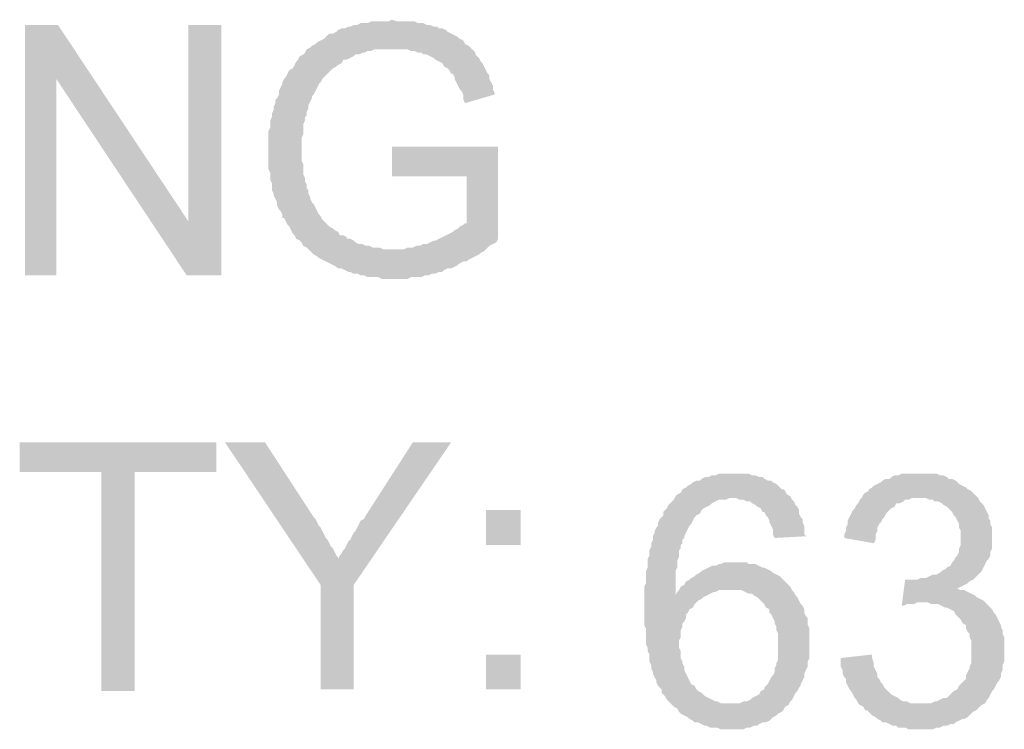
# Model space of a CAD drawing. Header units: millimetres. Extents: x 13115352 to 26511604, y 2875787 to 5794155.
# Tile 24 of 115: x 13122570 to 13123382, y 2887945 to 2888531. Entities that reach past the tile are written whole.
import ezdxf

# ---------------------------------------------------------------- set-up
doc = ezdxf.new("R2010")
doc.units = ezdxf.units.MM
doc.layers.get('0').update_dxf_attribs({"lineweight": 0})

msp = doc.modelspace()

# ---------------------------------------------------------------- hatches: boundary and pattern name
at = {"true_color": 0x545454}
for points in [[(13122574.12, 2888319.95), (13122574.12, 2888526.6), (13122601.39, 2888526.6), (13122709.02, 2888364.44), (13122709.02, 2888526.6), (13122736.29, 2888526.6), (13122736.29, 2888319.95), (13122707.59, 2888319.95), (13122599.96, 2888482.12), (13122599.96, 2888319.95)], [(13122876.93, 2888401.75), (13122876.93, 2888426.15), (13122964.47, 2888426.15), (13122964.47, 2888350.09), (13122963.04, 2888347.22), (13122960.17, 2888345.78), (13122957.3, 2888344.35), (13122955.86, 2888342.91), (13122952.99, 2888340.04), (13122950.12, 2888338.61), (13122948.69, 2888337.17), (13122945.82, 2888335.73), (13122942.95, 2888334.3), (13122940.08, 2888332.86), (13122938.64, 2888331.43), (13122935.77, 2888331.43), (13122932.9, 2888329.99), (13122931.46, 2888328.56), (13122928.59, 2888327.12), (13122925.72, 2888325.69), (13122922.85, 2888325.69), (13122919.98, 2888324.25), (13122918.55, 2888322.82), (13122915.68, 2888322.82), (13122912.81, 2888321.38), (13122909.94, 2888321.38), (13122907.07, 2888319.95), (13122904.2, 2888319.95), (13122901.33, 2888318.51), (13122898.46, 2888318.51), (13122895.59, 2888318.51), (13122892.72, 2888318.51), (13122889.85, 2888317.08), (13122886.98, 2888317.08), (13122885.54, 2888317.08), (13122882.67, 2888317.08), (13122879.8, 2888317.08), (13122876.93, 2888317.08), (13122874.06, 2888317.08), (13122871.19, 2888317.08), (13122868.32, 2888317.08), (13122865.45, 2888318.51), (13122862.58, 2888318.51), (13122859.71, 2888318.51), (13122856.84, 2888318.51), (13122853.97, 2888319.95), (13122851.1, 2888319.95), (13122848.23, 2888321.38), (13122845.36, 2888321.38), (13122842.49, 2888322.82), (13122841.05, 2888322.82), (13122838.18, 2888324.25), (13122835.31, 2888325.69), (13122832.44, 2888325.69), (13122831.01, 2888327.12), (13122828.14, 2888328.56), (13122825.27, 2888329.99), (13122822.4, 2888331.43), (13122819.53, 2888332.86), (13122816.66, 2888334.3), (13122815.22, 2888335.73), (13122812.35, 2888337.17), (13122810.92, 2888338.61), (13122808.05, 2888341.48), (13122806.61, 2888342.91), (13122803.74, 2888344.35), (13122802.31, 2888347.22), (13122800.87, 2888348.65), (13122798, 2888350.09), (13122796.57, 2888352.96), (13122795.13, 2888354.39), (13122793.7, 2888357.26), (13122792.26, 2888360.13), (13122790.82, 2888361.57), (13122789.39, 2888364.44), (13122787.95, 2888367.31), (13122786.52, 2888367.31), (13122786.52, 2888370.18), (13122785.08, 2888373.05), (13122783.65, 2888374.48), (13122782.21, 2888377.35), (13122782.21, 2888380.22), (13122780.78, 2888383.09), (13122779.34, 2888385.96), (13122779.34, 2888387.4), (13122777.91, 2888390.27), (13122777.91, 2888393.14), (13122777.91, 2888396.01), (13122776.47, 2888398.88), (13122776.47, 2888401.75), (13122776.47, 2888404.62), (13122775.04, 2888407.49), (13122775.04, 2888410.36), (13122775.04, 2888413.23), (13122775.04, 2888416.1), (13122775.04, 2888418.97), (13122775.04, 2888421.84), (13122775.04, 2888426.15), (13122775.04, 2888429.02), (13122775.04, 2888431.89), (13122775.04, 2888434.76), (13122775.04, 2888437.63), (13122775.04, 2888439.06), (13122776.47, 2888441.93), (13122776.47, 2888444.8), (13122776.47, 2888447.67), (13122777.91, 2888450.54), (13122777.91, 2888453.41), (13122779.34, 2888456.28), (13122779.34, 2888459.15), (13122780.78, 2888462.02), (13122780.78, 2888464.89), (13122782.21, 2888466.33), (13122783.65, 2888469.2), (13122783.65, 2888472.07), (13122785.08, 2888474.94), (13122786.52, 2888477.81), (13122786.52, 2888479.24), (13122787.95, 2888482.12), (13122789.39, 2888483.55), (13122790.82, 2888486.42), (13122792.26, 2888489.29), (13122795.13, 2888490.73), (13122796.57, 2888493.6), (13122798, 2888496.47), (13122799.44, 2888497.9), (13122800.87, 2888500.77), (13122803.74, 2888502.21), (13122805.18, 2888503.64), (13122806.61, 2888506.51), (13122809.48, 2888507.95), (13122810.92, 2888509.38), (13122813.79, 2888510.82), (13122815.22, 2888512.25), (13122818.09, 2888513.69), (13122820.96, 2888515.12), (13122822.4, 2888516.56), (13122823.83, 2888517.99), (13122825.27, 2888519.43), (13122828.14, 2888519.43), (13122831.01, 2888520.86), (13122832.44, 2888522.3), (13122835.31, 2888523.73), (13122838.18, 2888523.73), (13122841.05, 2888525.17), (13122842.49, 2888525.17), (13122845.36, 2888526.6), (13122848.23, 2888526.6), (13122851.1, 2888528.04), (13122853.97, 2888528.04), (13122856.84, 2888528.04), (13122859.71, 2888529.47), (13122862.58, 2888529.47), (13122865.45, 2888529.47), (13122868.32, 2888529.47), (13122871.19, 2888529.47), (13122874.06, 2888529.47), (13122876.93, 2888530.91), (13122881.24, 2888529.47), (13122884.11, 2888529.47), (13122886.98, 2888529.47), (13122889.85, 2888529.47), (13122892.72, 2888529.47), (13122895.59, 2888529.47), (13122898.46, 2888528.04), (13122901.33, 2888528.04), (13122902.76, 2888528.04), (13122905.63, 2888526.6), (13122908.5, 2888526.6), (13122911.37, 2888525.17), (13122914.24, 2888525.17), (13122915.68, 2888523.73), (13122918.55, 2888523.73), (13122921.42, 2888522.3), (13122922.85, 2888520.86), (13122925.72, 2888519.43), (13122928.59, 2888517.99), (13122931.46, 2888516.56), (13122932.9, 2888515.12), (13122935.77, 2888513.69), (13122937.21, 2888510.82), (13122940.08, 2888509.38), (13122941.51, 2888507.95), (13122942.95, 2888506.51), (13122945.82, 2888503.64), (13122945.82, 2888502.21), (13122947.25, 2888500.77), (13122948.69, 2888499.34), (13122950.12, 2888496.47), (13122951.56, 2888495.03), (13122952.99, 2888492.16), (13122954.43, 2888489.29), (13122955.86, 2888486.42), (13122957.3, 2888484.99), (13122957.3, 2888482.12), (13122958.73, 2888479.24), (13122960.17, 2888476.37), (13122960.17, 2888473.5), (13122961.6, 2888470.63), (13122961.6, 2888469.2), (13122937.21, 2888462.02), (13122935.77, 2888464.89), (13122935.77, 2888469.2), (13122934.33, 2888472.07), (13122932.9, 2888473.5), (13122931.46, 2888476.37), (13122930.03, 2888479.24), (13122928.59, 2888482.12), (13122928.59, 2888483.55), (13122927.16, 2888486.42), (13122925.72, 2888486.42), (13122924.29, 2888489.29), (13122922.85, 2888490.73), (13122919.98, 2888492.16), (13122918.55, 2888495.03), (13122915.68, 2888496.47), (13122912.81, 2888497.9), (13122911.37, 2888499.34), (13122908.5, 2888500.77), (13122905.63, 2888502.21), (13122902.76, 2888502.21), (13122901.33, 2888503.64), (13122898.46, 2888503.64), (13122895.59, 2888505.08), (13122892.72, 2888505.08), (13122889.85, 2888506.51), (13122886.98, 2888506.51), (13122884.11, 2888506.51), (13122881.24, 2888506.51), (13122878.37, 2888506.51), (13122876.93, 2888506.51), (13122874.06, 2888506.51), (13122871.19, 2888506.51), (13122868.32, 2888506.51), (13122865.45, 2888506.51), (13122862.58, 2888506.51), (13122859.71, 2888505.08), (13122856.84, 2888505.08), (13122853.97, 2888503.64), (13122852.53, 2888503.64), (13122849.66, 2888502.21), (13122846.79, 2888502.21), (13122845.36, 2888500.77), (13122842.49, 2888499.34), (13122839.62, 2888497.9), (13122836.75, 2888497.9), (13122835.31, 2888495.03), (13122832.44, 2888493.6), (13122831.01, 2888492.16), (13122828.14, 2888490.73), (13122826.7, 2888489.29), (13122823.83, 2888486.42), (13122820.96, 2888483.55), (13122819.53, 2888482.12), (13122818.09, 2888479.24), (13122816.66, 2888477.81), (13122815.22, 2888474.94), (13122813.79, 2888472.07), (13122812.35, 2888469.2), (13122810.92, 2888467.76), (13122810.92, 2888466.33), (13122809.48, 2888463.46), (13122808.05, 2888460.59), (13122808.05, 2888457.72), (13122806.61, 2888454.85), (13122806.61, 2888451.98), (13122805.18, 2888450.54), (13122805.18, 2888447.67), (13122803.74, 2888444.8), (13122803.74, 2888441.93), (13122803.74, 2888439.06), (13122803.74, 2888436.19), (13122802.31, 2888433.32), (13122802.31, 2888430.45), (13122802.31, 2888427.58), (13122802.31, 2888424.71), (13122802.31, 2888420.41), (13122802.31, 2888417.54), (13122802.31, 2888414.67), (13122803.74, 2888411.8), (13122803.74, 2888408.92), (13122803.74, 2888406.05), (13122803.74, 2888403.18), (13122805.18, 2888400.31), (13122805.18, 2888397.44), (13122806.61, 2888394.57), (13122806.61, 2888391.7), (13122808.05, 2888390.27), (13122808.05, 2888387.4), (13122809.48, 2888384.53), (13122809.48, 2888383.09), (13122810.92, 2888380.22), (13122812.35, 2888378.79), (13122813.79, 2888375.92), (13122815.22, 2888373.05), (13122816.66, 2888370.18), (13122818.09, 2888368.74), (13122819.53, 2888365.87), (13122820.96, 2888364.44), (13122823.83, 2888361.57), (13122825.27, 2888360.13), (13122828.14, 2888358.7), (13122829.57, 2888357.26), (13122832.44, 2888355.83), (13122833.88, 2888352.96), (13122836.75, 2888352.96), (13122839.62, 2888351.52), (13122839.62, 2888350.09), (13122842.49, 2888350.09), (13122845.36, 2888348.65), (13122846.79, 2888347.22), (13122849.66, 2888345.78), (13122852.53, 2888345.78), (13122855.4, 2888344.35), (13122858.27, 2888344.35), (13122861.14, 2888342.91), (13122864.01, 2888342.91), (13122866.89, 2888342.91), (13122869.76, 2888341.48), (13122872.63, 2888341.48), (13122874.06, 2888341.48), (13122876.93, 2888341.48), (13122878.37, 2888341.48), (13122881.24, 2888341.48), (13122884.11, 2888341.48), (13122886.98, 2888341.48), (13122889.85, 2888342.91), (13122892.72, 2888342.91), (13122894.15, 2888342.91), (13122897.02, 2888344.35), (13122899.89, 2888344.35), (13122902.76, 2888345.78), (13122905.63, 2888345.78), (13122908.5, 2888347.22), (13122911.37, 2888348.65), (13122912.81, 2888348.65), (13122915.68, 2888350.09), (13122918.55, 2888351.52), (13122921.42, 2888352.96), (13122924.29, 2888354.39), (13122927.16, 2888355.83), (13122928.59, 2888357.26), (13122931.46, 2888358.7), (13122932.9, 2888360.13), (13122935.77, 2888361.57), (13122937.21, 2888363), (13122938.64, 2888363), (13122938.64, 2888401.75)], [(13122637.27, 2887976.96), (13122637.27, 2888157.78), (13122569.82, 2888157.78), (13122569.82, 2888182.18), (13122731.99, 2888182.18), (13122731.99, 2888157.78), (13122664.54, 2888157.78), (13122664.54, 2887976.96)], [(13122818.09, 2887978.39), (13122818.09, 2888064.5), (13122739.16, 2888182.18), (13122772.17, 2888182.18), (13122812.35, 2888120.47), (13122813.79, 2888119.03), (13122815.22, 2888116.16), (13122816.66, 2888113.29), (13122818.09, 2888111.86), (13122819.53, 2888108.99), (13122820.96, 2888106.12), (13122822.4, 2888103.25), (13122823.83, 2888101.81), (13122825.27, 2888098.94), (13122826.7, 2888096.07), (13122828.14, 2888094.64), (13122829.57, 2888091.77), (13122831.01, 2888088.9), (13122832.44, 2888087.46), (13122832.44, 2888086.03), (13122833.88, 2888088.9), (13122835.31, 2888090.33), (13122836.75, 2888093.2), (13122838.18, 2888094.64), (13122839.62, 2888097.51), (13122841.05, 2888100.38), (13122842.49, 2888101.81), (13122843.92, 2888104.68), (13122845.36, 2888107.55), (13122846.79, 2888108.99), (13122848.23, 2888111.86), (13122849.66, 2888114.73), (13122851.1, 2888117.6), (13122853.97, 2888119.03), (13122855.4, 2888121.9), (13122894.15, 2888182.18), (13122925.72, 2888182.18), (13122845.36, 2888064.5), (13122845.36, 2887978.39)], [(13123247.19, 2888004.23), (13123273.02, 2888007.1), (13123273.02, 2888004.23), (13123274.45, 2887999.92), (13123274.45, 2887997.05), (13123275.89, 2887994.18), (13123277.32, 2887991.31), (13123277.32, 2887988.44), (13123278.76, 2887987.01), (13123280.19, 2887984.14), (13123281.63, 2887982.7), (13123283.06, 2887979.83), (13123284.5, 2887978.39), (13123285.93, 2887976.96), (13123287.37, 2887975.52), (13123288.8, 2887974.09), (13123291.67, 2887972.65), (13123294.54, 2887971.22), (13123295.98, 2887969.78), (13123298.85, 2887968.35), (13123301.72, 2887968.35), (13123304.59, 2887966.91), (13123307.46, 2887966.91), (13123310.33, 2887966.91), (13123313.2, 2887966.91), (13123316.07, 2887966.91), (13123318.94, 2887966.91), (13123321.81, 2887966.91), (13123324.68, 2887968.35), (13123326.12, 2887968.35), (13123328.99, 2887969.78), (13123331.86, 2887971.22), (13123334.73, 2887971.22), (13123336.16, 2887972.65), (13123339.03, 2887975.52), (13123340.47, 2887976.96), (13123343.34, 2887978.39), (13123344.77, 2887981.27), (13123346.21, 2887982.7), (13123349.08, 2887985.57), (13123350.51, 2887987.01), (13123350.51, 2887989.88), (13123351.95, 2887992.75), (13123353.38, 2887995.62), (13123353.38, 2887997.05), (13123354.82, 2887999.92), (13123354.82, 2888002.79), (13123354.82, 2888005.66), (13123354.82, 2888008.53), (13123354.82, 2888009.97), (13123354.82, 2888012.84), (13123354.82, 2888015.71), (13123354.82, 2888018.58), (13123353.38, 2888021.45), (13123353.38, 2888024.32), (13123351.95, 2888025.75), (13123350.51, 2888028.62), (13123350.51, 2888031.49), (13123347.64, 2888032.93), (13123346.21, 2888035.8), (13123344.77, 2888037.23), (13123343.34, 2888038.67), (13123341.9, 2888040.1), (13123340.47, 2888042.97), (13123337.6, 2888044.41), (13123334.73, 2888045.84), (13123333.29, 2888045.84), (13123330.42, 2888047.28), (13123327.55, 2888048.71), (13123324.68, 2888048.71), (13123321.81, 2888048.71), (13123318.94, 2888050.15), (13123316.07, 2888050.15), (13123314.64, 2888050.15), (13123313.2, 2888050.15), (13123310.33, 2888050.15), (13123307.46, 2888048.71), (13123304.59, 2888048.71), (13123301.72, 2888048.71), (13123298.85, 2888047.28), (13123297.42, 2888047.28), (13123300.29, 2888068.81), (13123303.16, 2888068.81), (13123304.59, 2888068.81), (13123307.46, 2888068.81), (13123310.33, 2888068.81), (13123313.2, 2888070.24), (13123314.64, 2888070.24), (13123317.51, 2888070.24), (13123320.38, 2888071.68), (13123323.25, 2888073.11), (13123326.12, 2888073.11), (13123328.99, 2888074.55), (13123330.42, 2888075.98), (13123333.29, 2888077.42), (13123334.73, 2888078.85), (13123337.6, 2888080.29), (13123339.03, 2888083.16), (13123340.47, 2888084.59), (13123341.9, 2888087.46), (13123343.34, 2888088.9), (13123344.77, 2888091.77), (13123344.77, 2888094.64), (13123346.21, 2888097.51), (13123346.21, 2888100.38), (13123346.21, 2888103.25), (13123346.21, 2888106.12), (13123346.21, 2888108.99), (13123344.77, 2888111.86), (13123344.77, 2888114.73), (13123343.34, 2888117.6), (13123341.9, 2888120.47), (13123340.47, 2888121.9), (13123339.03, 2888124.78), (13123337.6, 2888126.21), (13123336.16, 2888127.65), (13123334.73, 2888129.08), (13123331.86, 2888130.52), (13123330.42, 2888131.95), (13123327.55, 2888133.39), (13123324.68, 2888133.39), (13123323.25, 2888134.82), (13123320.38, 2888134.82), (13123317.51, 2888136.26), (13123314.64, 2888136.26), (13123311.77, 2888136.26), (13123308.9, 2888136.26), (13123306.03, 2888136.26), (13123303.16, 2888134.82), (13123300.29, 2888134.82), (13123298.85, 2888133.39), (13123295.98, 2888131.95), (13123293.11, 2888131.95), (13123291.67, 2888129.08), (13123288.8, 2888127.65), (13123287.37, 2888126.21), (13123285.93, 2888124.78), (13123284.5, 2888123.34), (13123283.06, 2888120.47), (13123281.63, 2888119.03), (13123280.19, 2888116.16), (13123278.76, 2888114.73), (13123277.32, 2888111.86), (13123277.32, 2888108.99), (13123275.89, 2888106.12), (13123275.89, 2888101.81), (13123274.45, 2888098.94), (13123250.06, 2888103.25), (13123250.06, 2888106.12), (13123251.49, 2888108.99), (13123251.49, 2888111.86), (13123252.93, 2888114.73), (13123252.93, 2888117.6), (13123254.36, 2888120.47), (13123255.8, 2888123.34), (13123257.23, 2888126.21), (13123258.67, 2888127.65), (13123260.1, 2888130.52), (13123261.54, 2888131.95), (13123262.97, 2888134.82), (13123264.41, 2888136.26), (13123265.84, 2888139.13), (13123267.28, 2888140.56), (13123270.15, 2888142), (13123270.15, 2888143.43), (13123273.02, 2888144.87), (13123274.45, 2888146.3), (13123277.32, 2888147.74), (13123280.19, 2888149.17), (13123281.63, 2888150.61), (13123284.5, 2888152.04), (13123287.37, 2888152.04), (13123288.8, 2888153.48), (13123291.67, 2888154.91), (13123294.54, 2888154.91), (13123297.42, 2888156.35), (13123300.29, 2888156.35), (13123303.16, 2888156.35), (13123306.03, 2888156.35), (13123308.9, 2888156.35), (13123311.77, 2888156.35), (13123314.64, 2888156.35), (13123317.51, 2888156.35), (13123320.38, 2888156.35), (13123323.25, 2888156.35), (13123326.12, 2888156.35), (13123328.99, 2888154.91), (13123331.86, 2888154.91), (13123334.73, 2888153.48), (13123336.16, 2888152.04), (13123339.03, 2888152.04), (13123341.9, 2888150.61), (13123343.34, 2888149.17), (13123344.77, 2888147.74), (13123347.64, 2888146.3), (13123350.51, 2888144.87), (13123351.95, 2888143.43), (13123354.82, 2888142), (13123356.25, 2888140.56), (13123359.12, 2888137.69), (13123360.56, 2888136.26), (13123361.99, 2888133.39), (13123363.43, 2888131.95), (13123364.86, 2888130.52), (13123366.3, 2888127.65), (13123367.74, 2888124.78), (13123369.17, 2888121.9), (13123369.17, 2888119.03), (13123370.61, 2888117.6), (13123370.61, 2888114.73), (13123372.04, 2888111.86), (13123372.04, 2888108.99), (13123372.04, 2888106.12), (13123372.04, 2888103.25), (13123372.04, 2888100.38), (13123372.04, 2888097.51), (13123372.04, 2888094.64), (13123370.61, 2888091.77), (13123370.61, 2888088.9), (13123369.17, 2888086.03), (13123367.74, 2888084.59), (13123366.3, 2888081.72), (13123364.86, 2888078.85), (13123363.43, 2888075.98), (13123361.99, 2888074.55), (13123360.56, 2888073.11), (13123357.69, 2888070.24), (13123356.25, 2888068.81), (13123353.38, 2888067.37), (13123351.95, 2888065.94), (13123349.08, 2888064.5), (13123346.21, 2888063.07), (13123343.34, 2888061.63), (13123346.21, 2888060.2), (13123349.08, 2888060.2), (13123351.95, 2888058.76), (13123354.82, 2888057.33), (13123357.69, 2888055.89), (13123359.12, 2888054.46), (13123361.99, 2888053.02), (13123364.86, 2888051.59), (13123366.3, 2888050.15), (13123367.74, 2888048.71), (13123370.61, 2888045.84), (13123372.04, 2888044.41), (13123373.48, 2888041.54), (13123374.91, 2888040.1), (13123376.35, 2888037.23), (13123377.78, 2888034.36), (13123379.22, 2888031.49), (13123379.22, 2888030.06), (13123380.65, 2888027.19), (13123380.65, 2888024.32), (13123382.09, 2888021.45), (13123382.09, 2888018.58), (13123382.09, 2888015.71), (13123382.09, 2888012.84), (13123382.09, 2888009.97), (13123382.09, 2888007.1), (13123382.09, 2888004.23), (13123382.09, 2888001.36), (13123380.65, 2887998.49), (13123380.65, 2887995.62), (13123380.65, 2887994.18), (13123379.22, 2887991.31), (13123379.22, 2887988.44), (13123377.78, 2887985.57), (13123376.35, 2887984.14), (13123374.91, 2887981.27), (13123373.48, 2887978.39), (13123372.04, 2887976.96), (13123370.61, 2887974.09), (13123369.17, 2887971.22), (13123367.74, 2887969.78), (13123366.3, 2887966.91), (13123363.43, 2887965.48), (13123361.99, 2887964.04), (13123360.56, 2887962.61), (13123359.12, 2887961.17), (13123356.25, 2887959.74), (13123353.38, 2887956.87), (13123351.95, 2887955.43), (13123349.08, 2887954), (13123347.64, 2887954), (13123344.77, 2887952.56), (13123341.9, 2887951.13), (13123340.47, 2887949.69), (13123337.6, 2887949.69), (13123334.73, 2887948.26), (13123331.86, 2887948.26), (13123328.99, 2887946.82), (13123326.12, 2887946.82), (13123323.25, 2887945.39), (13123320.38, 2887945.39), (13123317.51, 2887945.39), (13123314.64, 2887945.39), (13123313.2, 2887945.39), (13123308.9, 2887945.39), (13123306.03, 2887945.39), (13123303.16, 2887945.39), (13123300.29, 2887946.82), (13123297.42, 2887946.82), (13123294.54, 2887946.82), (13123293.11, 2887948.26), (13123290.24, 2887948.26), (13123287.37, 2887949.69), (13123284.5, 2887951.13), (13123281.63, 2887951.13), (13123280.19, 2887952.56), (13123277.32, 2887954), (13123275.89, 2887955.43), (13123273.02, 2887956.87), (13123271.58, 2887958.3), (13123268.71, 2887961.17), (13123267.28, 2887961.17), (13123265.84, 2887964.04), (13123262.97, 2887965.48), (13123261.54, 2887966.91), (13123260.1, 2887969.78), (13123258.67, 2887971.22), (13123257.23, 2887974.09), (13123255.8, 2887976.96), (13123254.36, 2887978.39), (13123252.93, 2887981.27), (13123251.49, 2887984.14), (13123251.49, 2887987.01), (13123250.06, 2887988.44), (13123248.62, 2887991.31), (13123248.62, 2887994.18), (13123247.19, 2887997.05), (13123247.19, 2887999.92), (13123247.19, 2888002.79)]]:
    msp.add_hatch(color=251, dxfattribs=at).paths.add_polyline_path(points)
h = msp.add_hatch(color=251, dxfattribs=at)
h.paths.add_polyline_path([(13123218.48, 2888104.68), (13123192.65, 2888103.25), (13123191.22, 2888106.12), (13123191.22, 2888110.42), (13123189.78, 2888113.29), (13123188.35, 2888116.16), (13123188.35, 2888117.6), (13123186.91, 2888120.47), (13123185.48, 2888121.9), (13123184.04, 2888124.78), (13123182.61, 2888124.78), (13123181.17, 2888127.65), (13123178.3, 2888129.08), (13123176.87, 2888130.52), (13123174, 2888131.95), (13123172.56, 2888133.39), (13123169.69, 2888133.39), (13123166.82, 2888134.82), (13123163.95, 2888134.82), (13123161.08, 2888136.26), (13123158.21, 2888136.26), (13123155.34, 2888136.26), (13123152.47, 2888134.82), (13123149.6, 2888134.82), (13123146.73, 2888134.82), (13123143.86, 2888133.39), (13123140.99, 2888131.95), (13123139.55, 2888130.52), (13123136.68, 2888129.08), (13123133.81, 2888127.65), (13123132.38, 2888126.21), (13123130.94, 2888123.34), (13123128.07, 2888121.9), (13123126.64, 2888120.47), (13123125.2, 2888117.6), (13123123.77, 2888114.73), (13123122.33, 2888113.29), (13123120.9, 2888110.42), (13123119.46, 2888107.55), (13123118.03, 2888104.68), (13123118.03, 2888103.25), (13123116.59, 2888101.81), (13123116.59, 2888098.94), (13123115.16, 2888097.51), (13123115.16, 2888094.64), (13123113.72, 2888093.2), (13123113.72, 2888090.33), (13123113.72, 2888087.46), (13123112.29, 2888084.59), (13123112.29, 2888081.72), (13123112.29, 2888078.85), (13123110.85, 2888075.98), (13123110.85, 2888073.11), (13123110.85, 2888070.24), (13123110.85, 2888065.94), (13123110.85, 2888063.07), (13123110.85, 2888060.2), (13123110.85, 2888055.89), (13123112.29, 2888058.76), (13123113.72, 2888060.2), (13123115.16, 2888063.07), (13123118.03, 2888064.5), (13123119.46, 2888067.37), (13123122.33, 2888068.81), (13123123.77, 2888070.24), (13123126.64, 2888071.68), (13123128.07, 2888073.11), (13123130.94, 2888074.55), (13123132.38, 2888075.98), (13123135.25, 2888077.42), (13123138.12, 2888078.85), (13123140.99, 2888080.29), (13123143.86, 2888080.29), (13123146.73, 2888081.72), (13123148.16, 2888081.72), (13123151.03, 2888083.16), (13123153.91, 2888083.16), (13123156.78, 2888083.16), (13123159.65, 2888083.16), (13123161.08, 2888083.16), (13123163.95, 2888083.16), (13123166.82, 2888083.16), (13123169.69, 2888083.16), (13123171.13, 2888081.72), (13123174, 2888081.72), (13123176.87, 2888081.72), (13123179.74, 2888080.29), (13123182.61, 2888078.85), (13123184.04, 2888078.85), (13123186.91, 2888077.42), (13123189.78, 2888075.98), (13123191.22, 2888074.55), (13123194.09, 2888073.11), (13123196.96, 2888071.68), (13123198.39, 2888070.24), (13123201.26, 2888067.37), (13123202.7, 2888065.94), (13123204.13, 2888064.5), (13123205.57, 2888063.07), (13123207, 2888060.2), (13123208.44, 2888058.76), (13123209.87, 2888055.89), (13123211.31, 2888054.46), (13123212.74, 2888051.59), (13123214.18, 2888048.71), (13123215.61, 2888047.28), (13123217.05, 2888044.41), (13123217.05, 2888041.54), (13123218.48, 2888038.67), (13123219.92, 2888037.23), (13123219.92, 2888034.36), (13123219.92, 2888031.49), (13123221.35, 2888028.62), (13123221.35, 2888025.75), (13123221.35, 2888022.88), (13123221.35, 2888018.58), (13123221.35, 2888015.71), (13123221.35, 2888012.84), (13123221.35, 2888009.97), (13123221.35, 2888007.1), (13123221.35, 2888004.23), (13123219.92, 2888001.36), (13123219.92, 2887998.49), (13123219.92, 2887997.05), (13123218.48, 2887994.18), (13123217.05, 2887991.31), (13123217.05, 2887988.44), (13123215.61, 2887985.57), (13123214.18, 2887982.7), (13123214.18, 2887981.27), (13123212.74, 2887979.83), (13123211.31, 2887976.96), (13123209.87, 2887975.52), (13123208.44, 2887972.65), (13123207, 2887969.78), (13123205.57, 2887968.35), (13123204.13, 2887965.48), (13123201.26, 2887964.04), (13123199.83, 2887961.17), (13123198.39, 2887959.74), (13123195.52, 2887958.3), (13123194.09, 2887956.87), (13123191.22, 2887955.43), (13123189.78, 2887954), (13123188.35, 2887952.56), (13123185.48, 2887951.13), (13123182.61, 2887951.13), (13123179.74, 2887949.69), (13123178.3, 2887948.26), (13123175.43, 2887948.26), (13123172.56, 2887946.82), (13123169.69, 2887946.82), (13123166.82, 2887945.39), (13123163.95, 2887945.39), (13123161.08, 2887945.39), (13123158.21, 2887945.39), (13123156.78, 2887945.39), (13123153.91, 2887945.39), (13123151.03, 2887945.39), (13123148.16, 2887945.39), (13123145.29, 2887946.82), (13123142.42, 2887946.82), (13123139.55, 2887946.82), (13123136.68, 2887948.26), (13123135.25, 2887948.26), (13123132.38, 2887949.69), (13123129.51, 2887951.13), (13123126.64, 2887951.13), (13123125.2, 2887952.56), (13123122.33, 2887954), (13123120.9, 2887955.43), (13123118.03, 2887956.87), (13123115.16, 2887958.3), (13123113.72, 2887959.74), (13123112.29, 2887962.61), (13123109.42, 2887964.04), (13123107.98, 2887965.48), (13123105.11, 2887968.35), (13123103.68, 2887969.78), (13123102.24, 2887972.65), (13123100.81, 2887974.09), (13123099.37, 2887975.52), (13123099.37, 2887978.39), (13123097.94, 2887979.83), (13123096.5, 2887981.27), (13123095.07, 2887984.14), (13123095.07, 2887985.57), (13123093.63, 2887988.44), (13123092.2, 2887991.31), (13123092.2, 2887992.75), (13123090.76, 2887995.62), (13123090.76, 2887998.49), (13123089.33, 2888001.36), (13123089.33, 2888004.23), (13123089.33, 2888007.1), (13123087.89, 2888009.97), (13123087.89, 2888012.84), (13123086.46, 2888015.71), (13123086.46, 2888018.58), (13123086.46, 2888021.45), (13123086.46, 2888024.32), (13123086.46, 2888028.62), (13123085.02, 2888031.49), (13123085.02, 2888034.36), (13123085.02, 2888038.67), (13123085.02, 2888041.54), (13123085.02, 2888045.84), (13123085.02, 2888048.71), (13123085.02, 2888053.02), (13123085.02, 2888055.89), (13123085.02, 2888060.2), (13123085.02, 2888063.07), (13123086.46, 2888065.94), (13123086.46, 2888070.24), (13123086.46, 2888073.11), (13123086.46, 2888075.98), (13123087.89, 2888078.85), (13123087.89, 2888081.72), (13123087.89, 2888086.03), (13123089.33, 2888088.9), (13123089.33, 2888091.77), (13123089.33, 2888093.2), (13123090.76, 2888096.07), (13123090.76, 2888098.94), (13123092.2, 2888101.81), (13123092.2, 2888104.68), (13123093.63, 2888107.55), (13123093.63, 2888108.99), (13123095.07, 2888111.86), (13123096.5, 2888113.29), (13123096.5, 2888116.16), (13123097.94, 2888119.03), (13123099.37, 2888120.47), (13123100.81, 2888121.9), (13123100.81, 2888124.78), (13123102.24, 2888126.21), (13123103.68, 2888127.65), (13123105.11, 2888130.52), (13123106.55, 2888131.95), (13123107.98, 2888133.39), (13123109.42, 2888134.82), (13123110.85, 2888137.69), (13123112.29, 2888139.13), (13123115.16, 2888140.56), (13123116.59, 2888143.43), (13123119.46, 2888144.87), (13123120.9, 2888146.3), (13123123.77, 2888147.74), (13123125.2, 2888149.17), (13123128.07, 2888150.61), (13123130.94, 2888150.61), (13123132.38, 2888152.04), (13123135.25, 2888153.48), (13123138.12, 2888153.48), (13123140.99, 2888154.91), (13123143.86, 2888154.91), (13123146.73, 2888156.35), (13123149.6, 2888156.35), (13123152.47, 2888156.35), (13123155.34, 2888156.35), (13123158.21, 2888156.35), (13123159.65, 2888156.35), (13123162.52, 2888156.35), (13123165.39, 2888156.35), (13123168.26, 2888156.35), (13123171.13, 2888156.35), (13123174, 2888154.91), (13123176.87, 2888154.91), (13123179.74, 2888153.48), (13123182.61, 2888153.48), (13123184.04, 2888152.04), (13123186.91, 2888150.61), (13123189.78, 2888150.61), (13123191.22, 2888149.17), (13123194.09, 2888147.74), (13123195.52, 2888146.3), (13123198.39, 2888143.43), (13123199.83, 2888143.43), (13123201.26, 2888142), (13123202.7, 2888139.13), (13123205.57, 2888137.69), (13123207, 2888134.82), (13123208.44, 2888133.39), (13123209.87, 2888130.52), (13123211.31, 2888129.08), (13123212.74, 2888126.21), (13123212.74, 2888123.34), (13123214.18, 2888120.47), (13123215.61, 2888119.03), (13123215.61, 2888116.16), (13123217.05, 2888113.29), (13123217.05, 2888110.42), (13123217.05, 2888106.12)])
h.paths.add_polyline_path([(13123113.72, 2888015.71), (13123113.72, 2888012.84), (13123115.16, 2888009.97), (13123115.16, 2888007.1), (13123115.16, 2888004.23), (13123116.59, 2888001.36), (13123116.59, 2887999.92), (13123118.03, 2887997.05), (13123118.03, 2887994.18), (13123119.46, 2887991.31), (13123120.9, 2887988.44), (13123122.33, 2887985.57), (13123123.77, 2887982.7), (13123126.64, 2887981.27), (13123128.07, 2887978.39), (13123129.51, 2887976.96), (13123132.38, 2887975.52), (13123133.81, 2887974.09), (13123135.25, 2887972.65), (13123138.12, 2887971.22), (13123140.99, 2887969.78), (13123143.86, 2887968.35), (13123145.29, 2887968.35), (13123148.16, 2887966.91), (13123151.03, 2887966.91), (13123153.91, 2887966.91), (13123156.78, 2887966.91), (13123159.65, 2887966.91), (13123162.52, 2887966.91), (13123163.95, 2887966.91), (13123166.82, 2887968.35), (13123169.69, 2887968.35), (13123172.56, 2887969.78), (13123174, 2887971.22), (13123176.87, 2887972.65), (13123179.74, 2887974.09), (13123181.17, 2887976.96), (13123184.04, 2887978.39), (13123184.04, 2887979.83), (13123185.48, 2887981.27), (13123186.91, 2887982.7), (13123188.35, 2887985.57), (13123189.78, 2887988.44), (13123191.22, 2887989.88), (13123192.65, 2887992.75), (13123192.65, 2887995.62), (13123194.09, 2887998.49), (13123194.09, 2887999.92), (13123195.52, 2888002.79), (13123195.52, 2888007.1), (13123195.52, 2888009.97), (13123195.52, 2888012.84), (13123195.52, 2888014.27), (13123195.52, 2888017.14), (13123195.52, 2888021.45), (13123195.52, 2888024.32), (13123194.09, 2888027.19), (13123194.09, 2888030.06), (13123192.65, 2888032.93), (13123192.65, 2888034.36), (13123191.22, 2888037.23), (13123189.78, 2888040.1), (13123188.35, 2888041.54), (13123188.35, 2888044.41), (13123185.48, 2888045.84), (13123184.04, 2888048.71), (13123182.61, 2888050.15), (13123179.74, 2888053.02), (13123178.3, 2888054.46), (13123175.43, 2888055.89), (13123174, 2888057.33), (13123171.13, 2888057.33), (13123168.26, 2888058.76), (13123165.39, 2888060.2), (13123162.52, 2888060.2), (13123159.65, 2888060.2), (13123156.78, 2888060.2), (13123155.34, 2888060.2), (13123152.47, 2888060.2), (13123149.6, 2888060.2), (13123146.73, 2888060.2), (13123143.86, 2888058.76), (13123142.42, 2888058.76), (13123139.55, 2888057.33), (13123136.68, 2888055.89), (13123133.81, 2888054.46), (13123132.38, 2888053.02), (13123129.51, 2888051.59), (13123128.07, 2888050.15), (13123126.64, 2888048.71), (13123125.2, 2888045.84), (13123122.33, 2888044.41), (13123120.9, 2888041.54), (13123119.46, 2888040.1), (13123119.46, 2888037.23), (13123118.03, 2888034.36), (13123116.59, 2888032.93), (13123116.59, 2888030.06), (13123115.16, 2888027.19), (13123115.16, 2888024.32), (13123115.16, 2888021.45), (13123113.72, 2888018.58)])
h = msp.add_hatch(color=251, dxfattribs=at)
h.paths.add_polyline_path([(13122954.43, 2888097.51), (13122954.43, 2888126.21), (13122983.13, 2888126.21), (13122983.13, 2888097.51)])
h.paths.add_polyline_path([(13122954.43, 2887978.39), (13122954.43, 2888007.1), (13122983.13, 2888007.1), (13122983.13, 2887978.39)])

doc.saveas('drawing.dxf')
